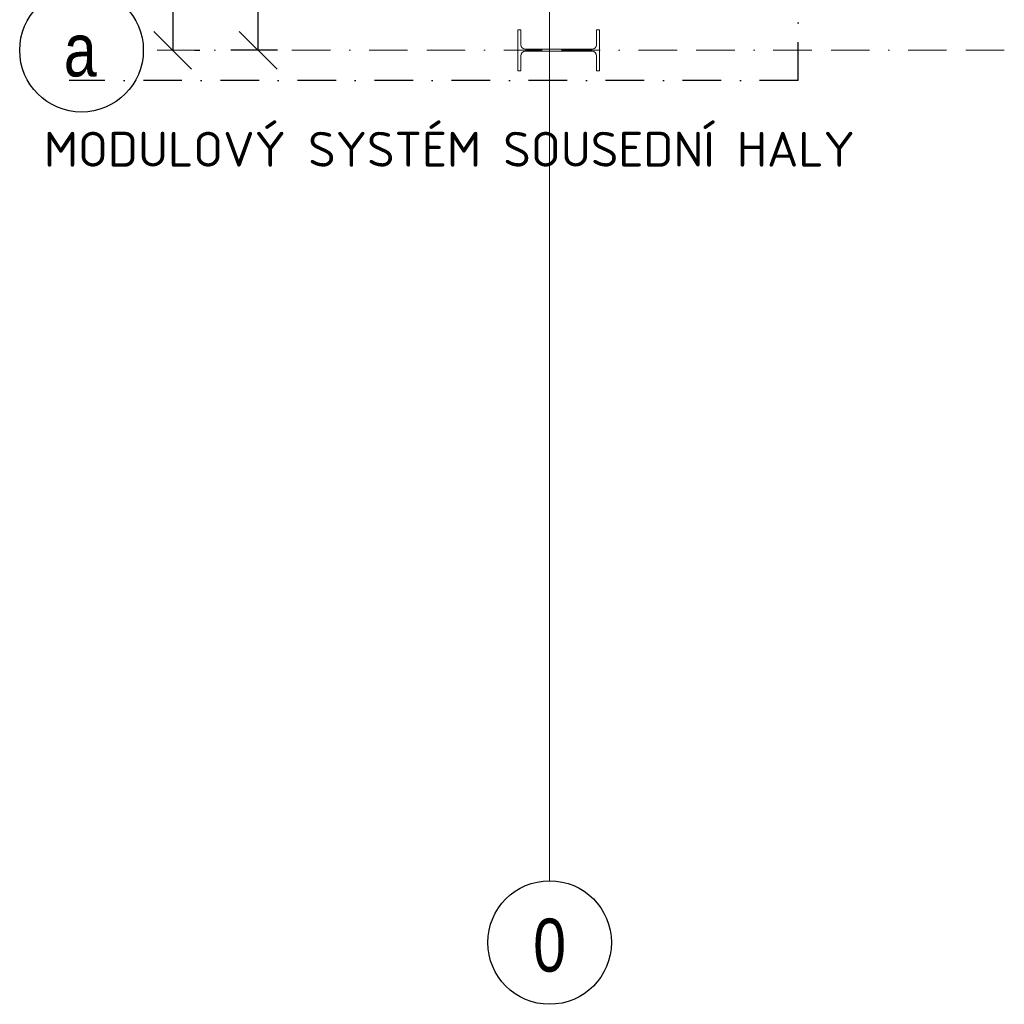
# Model space of a CAD drawing. Header units: millimetres. Extents: x -118752 to 407724, y -73278 to 155058.
# Tile 133 of 256: x 50196 to 53444, y 62209 to 65459. Entities that reach past the tile are written whole.
import ezdxf
from ezdxf.enums import TextEntityAlignment as Align

# ---------------------------------------------------------------- set-up
doc = ezdxf.new("R2010")
doc.units = ezdxf.units.MM
doc.header["$LTSCALE"] = 10
doc.linetypes.add('DASHDOT', pattern=[25.4, 12.7, -6.35, 0, -6.35])
doc.linetypes.add('HRANIČNÍ2', pattern=[22.225, 6.35, -3.175, 6.35, -3.175, 0, -3.175])
for name, color, linetype, lineweight in [('10', 1, 'DASHDOT', 18), ('_STAVAJICI KCE', 9, 'Continuous', 9), ('CKKOTY', 3, 'Continuous', 25), ('CKRASTR', 7, 'DASHDOT', 15), ('CKRASTR_POPIS', 3, 'Continuous', 25), ('CKSTENY_NADROVINOU', 7, 'DASHDOT', 25), ('CKTEXTY_MALE', 3, 'Continuous', 18)]:
    doc.layers.add(name, color=color, linetype=linetype, lineweight=lineweight)
doc.styles.add('Arial', font='arial.ttf', dxfattribs={"width": 0.8})
doc.styles.get("Standard").update_dxf_attribs({"font": 'isocpeur.ttf'})
doc.dimstyles.new('CADKON', dxfattribs={"dimscale": 50, "dimtxt": 2.2, "dimasz": 2.5, "dimexe": 1.8, "dimexo": 5, "dimgap": 0.6, "dimtad": 1, "dimrnd": 1, "dimtxsty": 'Standard', "dimblk1": 'OBLIQUE', "dimblk2": 'OBLIQUE', "dimsah": 1, "dimcen": 2.5, "dimadec": 1, "dimazin": 2, "dimtfac": 1, "dimtdec": 4, "dimtix": 1, "dimtmove": 2, "dimatfit": 3, "dimldrblk": 'OPEN30', "dimfxl": 5, "dimfxlon": 1, "dimtolj": 1, "dimarcsym": 0})

# ---------------------------------------------------------------- blocks, each defined once
blk = doc.blocks.new('_OBLIQUE')
at = {"color": 0, "linetype": 'ByBlock'}
blk.add_line((-0.5, -0.5), (0.5, 0.5), dxfattribs=at)
blk = doc.blocks.new('*D8249')
at = {"layer": 'CKKOTY', "color": 0, "lineweight": -2}
for p, q in [((51046.6, 70958.2), (50893.1, 70958.2)), ((50983.1, 65358.2), (50983.1, 70958.2)), ((51046.6, 65358.2), (50893.1, 65358.2))]:
    blk.add_line(p, q, dxfattribs=at)
at = {"layer": 'Defpoints', "color": 0}
for p in [(50983.1, 70958.2), (51546.6, 70958.2), (51546.6, 65358.2)]:
    blk.add_point(p, dxfattribs=at)
at = {"layer": 'CKKOTY', "color": 0, "lineweight": -2, "xscale": 125, "yscale": 125, "zscale": 125}
for p, rotation in [((50983.1, 70958.2), 90), ((50983.1, 65358.2), 270)]:
    blk.add_blockref('_OBLIQUE', p, dxfattribs=dict(at, rotation=rotation))
at = {"layer": 'CKKOTY', "color": 0, "insert": (50898.1, 68158.2), "char_height": 110, "attachment_point": 5, "rotation": 90}
blk.add_mtext('\\A1;5600', dxfattribs=at)
blk = doc.blocks.new('_Open90')
at = {"color": 0, "lineweight": -2}
for p, q in [((-0.5, 0.5), (0, 0)), ((0, 0), (-1, 0)), ((0, 0), (-0.5, -0.5))]:
    blk.add_line(p, q, dxfattribs=at)
blk = doc.blocks.new('*D8255')
at = {"layer": 'CKKOTY', "color": 0, "lineweight": -2}
for p, q in [((50892.3, 68958.2), (50610.8, 68958.2)), ((50700.8, 68958.2), (50700.8, 65358.2)), ((50772.4, 65358.2), (50790.8, 65358.2))]:
    blk.add_line(p, q, dxfattribs=at)
at = {"layer": 'Defpoints', "color": 0}
for p in [(51392.3, 68958.2), (50272.4, 65358.2), (50700.8, 65358.2)]:
    blk.add_point(p, dxfattribs=at)
at = {"layer": 'CKKOTY', "color": 0, "lineweight": -2, "xscale": 125, "yscale": 125, "zscale": 125}
for p, rotation in [((50700.8, 68958.2), 90), ((50700.8, 65358.2), 270)]:
    blk.add_blockref('_OBLIQUE', p, dxfattribs=dict(at, rotation=rotation))
at = {"layer": 'CKKOTY', "color": 0, "insert": (50615.8, 67158.2), "char_height": 110, "attachment_point": 5, "rotation": 90}
blk.add_mtext('\\A1;3600', dxfattribs=at)

msp = doc.modelspace()

# ---------------------------------------------------------------- linework, layer by layer
at = {"layer": '10', "linetype": 'HRANIČNÍ2', "ltscale": 2}
msp.add_line((53444.387, 65358.162), (50603.965, 65358.162), dxfattribs=at)
at = {"layer": '_STAVAJICI KCE'}
msp.add_lwpolyline([(51849.587, 65290.662), (51849.587, 65339.862, -0.41421356), (51864.587, 65354.862), (52084.187, 65354.862, -0.41421356), (52099.187, 65339.862), (52099.187, 65290.662), (52109.387, 65290.662), (52109.387, 65425.662), (52099.187, 65425.662), (52099.187, 65376.462, -0.41421356), (52084.187, 65361.462), (51864.587, 65361.462, -0.41421356), (51849.587, 65376.462), (51849.587, 65425.662), (51839.387, 65425.662), (51839.387, 65290.662)], format="xyb", close=True, dxfattribs=at)
at = {"layer": 'CKRASTR', "linetype": 'Continuous'}
msp.add_line((51944.387, 62616.676), (51944.387, 93562.481), dxfattribs=at)
at = {"layer": 'CKRASTR_POPIS'}
for centre in [(50400.042, 65358.162), (51944.387, 62412.754)]:
    msp.add_circle(centre, 203.923, dxfattribs=at)
at = {"layer": 'CKSTENY_NADROVINOU'}
for q in [(52764.288, 93561.522), (50359.047, 65258.162)]:
    msp.add_line((52764.288, 65258.162), q, dxfattribs=at)

# ---------------------------------------------------------------- texts
at = {"layer": 'CKRASTR_POPIS', "style": 'Arial', "width": 0.8}
for s, p in [('a', (50395.939, 65358.162)), ('0', (51944.387, 62404.296))]:
    msp.add_text(s, height=175, dxfattribs=at).set_placement(p, align=Align.MIDDLE)
at = {"layer": 'CKTEXTY_MALE', "insert": (50276.149, 65089.096), "char_height": 115, "width": 5504.73491, "attachment_point": 1}
msp.add_mtext('MODULOVÝ SYSTÉM SOUSEDNÍ HALY', dxfattribs=at)

# ---------------------------------------------------------------- dimensions: what is measured, and where the dimension line sits
at = {"layer": 'CKKOTY'}
for base, p1, p2, override, picture, middle in [((50983.075, 70958.162), (51546.551, 65358.162), (51546.551, 70958.162), {"dimscale": 50, "dimexo": 10, "dimldrblk": 'Open90'}, '*D8249', (50898.075, 68158.162)), ((50700.795, 65358.162), (51392.265, 68958.162), (50272.4, 65358.162), {"dimscale": 50, "dimexo": 10, "dimtmove": 2, "dimldrblk": 'Open90'}, '*D8255', (50615.795, 67158.162))]:
    dim = msp.add_linear_dim(base=base, p1=p1, p2=p2, angle=90, dimstyle='CADKON', override=override, dxfattribs=at)
    dim.commit()
    dim.dimension.update_dxf_attribs({"geometry": picture, "text_midpoint": middle})

doc.saveas('drawing.dxf')
